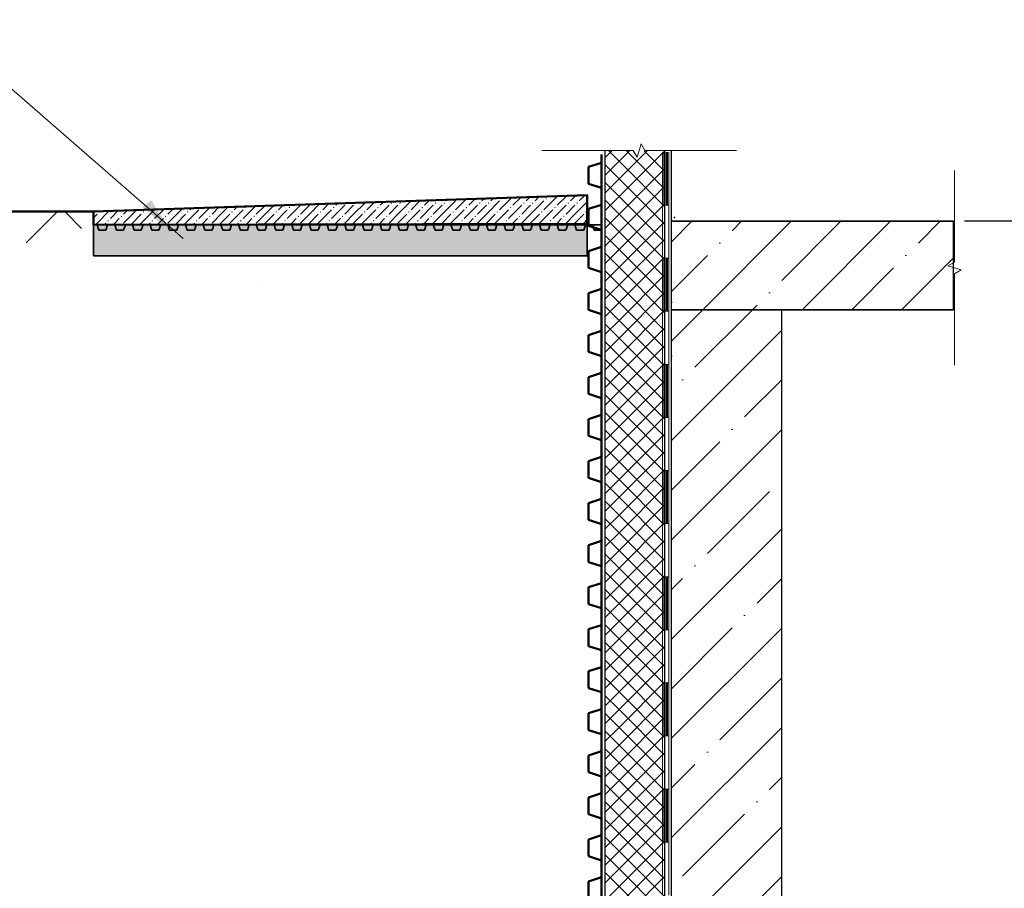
# Model space of a CAD drawing. Header units: millimetres. Extents: x 349531 to 1063351, y -131924 to 96186.
# Tile 41 of 230: x 492260 to 496711, y -72007 to -68080. Entities that reach past the tile are written whole.
import ezdxf

# ---------------------------------------------------------------- set-up
doc = ezdxf.new("R2010")
doc.units = ezdxf.units.MM
for name, color, linetype, lineweight in [('Standard', 7, 'Continuous', 25), ('ЖБ Перекрытие верхний уровень', 7, 'Continuous', 25), ('Общий01', 7, 'Continuous', 13), ('РАЗМЕРЫ', 1, 'Continuous', 9), ('Стена_ кирп кладка силик нес', 8, 'Continuous', 70), ('Фундаменты общие', 7, 'Continuous', 25)]:
    doc.layers.add(name, color=color, linetype=linetype, lineweight=lineweight)
doc.layers.add('ЖБ Стена верхний уровень', color=7, linetype='Continuous', lineweight=35, true_color=0x494949)
doc.layers.add('Стена наружная не несущая', color=7, linetype='Continuous', lineweight=35, true_color=0x2d2d2d)
doc.layers.add('Утеплитель стена', color=7, linetype='Continuous', true_color=0x8f8f8f)
pattern_1 = [(45, (1791.24, 113.9), (-224.5064, 224.5064), []), (45, (2015.74, 113.9), (-224.5064, 224.5064), [396.875, -79.375, 0, -79.375])]

msp = doc.modelspace()

# ---------------------------------------------------------------- hatches: boundary and pattern name
at = {"layer": 'Standard', "linetype": 'Continuous', "lineweight": 13, "transparency": 33554687}
msp.add_hatch(color=7, dxfattribs=at).paths.add_polyline_path([(492816.1, -68927.7), (492949.1, -69044.1), (492854, -68895.1)])
for points in [[(494240.1, -68892.1), (494239.9, -68892.3), (494239.7, -68892.1)], [(494436.6, -68889.1), (494439.9, -68885.8), (494443.1, -68889.1), (494439.9, -68892.3)], [(494636.6, -68889.1), (494639.9, -68885.8), (494643.1, -68889.1), (494639.9, -68892.3)], [(492616.6, -68949.1), (492619.8, -68945.9), (492620, -68945.9), (492623.1, -68949.1), (492619.9, -68952.3)], [(492816.6, -68949.1), (492819.9, -68945.8), (492823.1, -68949.1), (492819.9, -68952.3)], [(493016.6, -68949.1), (493019.9, -68945.8), (493023.1, -68949.1), (493019.9, -68952.3)], [(493216.6, -68949.1), (493219.9, -68945.8), (493223.1, -68949.1), (493219.9, -68952.3)], [(493276.6, -68929.1), (493279.9, -68925.8), (493283.1, -68929.1), (493279.9, -68932.3)], [(493416.6, -68949.1), (493419.9, -68945.8), (493423.1, -68949.1), (493419.9, -68952.3)], [(493476.6, -68929.1), (493479.9, -68925.8), (493483.1, -68929.1), (493479.9, -68932.3)], [(493616.6, -68949.1), (493619.9, -68945.8), (493623.1, -68949.1), (493619.9, -68952.3)], [(493676.6, -68929.1), (493679.9, -68925.8), (493683.1, -68929.1), (493679.9, -68932.3)], [(493736.6, -68909.1), (493736.9, -68908.8), (493742.7, -68908.6), (493743.1, -68909.1), (493739.9, -68912.3)], [(493776.6, -68909.1), (493778.3, -68907.4), (493781.4, -68907.3), (493783.1, -68909.1), (493779.9, -68912.3)], [(493816.6, -68949.1), (493819.9, -68945.8), (493823.1, -68949.1), (493819.9, -68952.3)], [(493876.6, -68929.1), (493879.9, -68925.8), (493883.1, -68929.1), (493879.9, -68932.3)], [(493936.6, -68909.1), (493939.9, -68905.8), (493943.1, -68909.1), (493939.9, -68912.3)], [(493976.6, -68909.1), (493979.9, -68905.8), (493983.1, -68909.1), (493979.9, -68912.3)], [(494016.6, -68949.1), (494019.9, -68945.8), (494023.1, -68949.1), (494019.9, -68952.3)], [(494076.6, -68929.1), (494079.9, -68925.8), (494083.1, -68929.1), (494079.9, -68932.3)], [(494136.6, -68909.1), (494139.9, -68905.8), (494143.1, -68909.1), (494139.9, -68912.3)], [(494176.6, -68909.1), (494179.9, -68905.8), (494183.1, -68909.1), (494179.9, -68912.3)], [(494216.6, -68949.1), (494219.9, -68945.8), (494223.1, -68949.1), (494219.9, -68952.3)], [(494276.6, -68929.1), (494279.9, -68925.8), (494283.1, -68929.1), (494279.9, -68932.3)], [(494336.6, -68909.1), (494339.9, -68905.8), (494343.1, -68909.1), (494339.9, -68912.3)], [(494376.6, -68909.1), (494379.9, -68905.8), (494383.1, -68909.1), (494379.9, -68912.3)], [(494416.6, -68949.1), (494419.9, -68945.8), (494423.1, -68949.1), (494419.9, -68952.3)], [(494476.6, -68929.1), (494479.9, -68925.8), (494483.1, -68929.1), (494479.9, -68932.3)], [(494536.6, -68909.1), (494539.9, -68905.8), (494543.1, -68909.1), (494539.9, -68912.3)], [(494576.6, -68909.1), (494579.9, -68905.8), (494583.1, -68909.1), (494579.9, -68912.3)], [(494616.6, -68949.1), (494619.9, -68945.8), (494623.1, -68949.1), (494619.9, -68952.3)], [(494676.6, -68929.1), (494679.9, -68925.8), (494683.1, -68929.1), (494679.9, -68932.3)], [(494736.6, -68909.1), (494739.9, -68905.8), (494743.1, -68909.1), (494739.9, -68912.3)], [(494776.6, -68909.1), (494779.9, -68905.8), (494783.1, -68909.1), (494779.9, -68912.3)], [(494816.6, -68949.1), (494819.9, -68945.8), (494823.1, -68949.1), (494819.9, -68952.3)], [(492656.6, -68989.1), (492659.9, -68985.8), (492663.1, -68989.1), (492659.9, -68992.3)], [(492716.6, -68969.1), (492719.9, -68965.8), (492723.1, -68969.1), (492719.9, -68972.3)], [(492856.6, -68989.1), (492859.9, -68985.8), (492863.1, -68989.1), (492859.9, -68992.3)], [(492916.6, -68969.1), (492919.9, -68965.8), (492923.1, -68969.1), (492919.9, -68972.3)], [(493056.6, -68989.1), (493059.9, -68985.8), (493063.1, -68989.1), (493059.9, -68992.3)], [(493116.6, -68969.1), (493119.9, -68965.8), (493123.1, -68969.1), (493119.9, -68972.3)], [(493256.6, -68989.1), (493259.9, -68985.8), (493263.1, -68989.1), (493259.9, -68992.3)], [(493316.6, -68969.1), (493319.9, -68965.8), (493323.1, -68969.1), (493319.9, -68972.3)], [(493456.6, -68989.1), (493459.9, -68985.8), (493463.1, -68989.1), (493459.9, -68992.3)], [(493516.6, -68969.1), (493519.9, -68965.8), (493523.1, -68969.1), (493519.9, -68972.3)], [(493656.6, -68989.1), (493659.9, -68985.8), (493663.1, -68989.1), (493659.9, -68992.3)], [(493716.6, -68969.1), (493719.9, -68965.8), (493723.1, -68969.1), (493719.9, -68972.3)], [(493856.6, -68989.1), (493859.9, -68985.8), (493863.1, -68989.1), (493859.9, -68992.3)], [(493916.6, -68969.1), (493919.9, -68965.8), (493923.1, -68969.1), (493919.9, -68972.3)], [(494056.6, -68989.1), (494059.9, -68985.8), (494063.1, -68989.1), (494059.9, -68992.3)], [(494116.6, -68969.1), (494119.9, -68965.8), (494123.1, -68969.1), (494119.9, -68972.3)], [(494256.6, -68989.1), (494259.9, -68985.8), (494263.1, -68989.1), (494259.9, -68992.3)], [(494316.6, -68969.1), (494319.9, -68965.8), (494323.1, -68969.1), (494319.9, -68972.3)], [(494456.6, -68989.1), (494459.9, -68985.8), (494463.1, -68989.1), (494459.9, -68992.3)], [(494516.6, -68969.1), (494519.9, -68965.8), (494523.1, -68969.1), (494519.9, -68972.3)], [(494656.6, -68989.1), (494659.9, -68985.8), (494663.1, -68989.1), (494659.9, -68992.3)], [(494716.6, -68969.1), (494719.9, -68965.8), (494723.1, -68969.1), (494719.9, -68972.3)], [(492719.1, -69006.6), (492719.9, -69005.8), (492720.6, -69006.6)], [(492919.5, -69006.2), (492919.9, -69005.8), (492920.2, -69006.2)], [(493353.4, -69264.4), (493351.6, -69266.2), (493350, -69264.5)]]:
    msp.add_hatch(color=7, dxfattribs=at).paths.add_polyline_path(points, flags=16)
at = {"layer": 'РАЗМЕРЫ', "transparency": 33554648}
h = msp.add_hatch(dxfattribs=at)
h.set_pattern_fill('ANSI35', color=1, scale=50)
h.set_pattern_definition(pattern_1)
h.paths.add_polyline_path([(496481.6, -69200.5), (496455.8, -69192.9), (496481.6, -69177.8), (496481.6, -68991.4), (495205.2, -68991.4), (495205.2, -69391.4), (496481.6, -69391.4)])
h = msp.add_hatch(dxfattribs=at)
h.set_pattern_fill('ANSI35', color=1, scale=50)
h.set_pattern_definition(pattern_1)
h.paths.add_polyline_path([(496485.8, -75118.1), (496485.8, -74875), (496482.3, -74871.4), (495705.2, -74871.4), (495205.2, -74871.4), (494905.2, -74871.4), (494705.2, -74871.4), (494705.2, -75654.4), (494722.3, -75671.4), (496485.8, -75671.4), (496485.8, -75644.8), (496485.8, -75397.2), (496515.8, -75386.7), (496455.8, -75376.2), (496485.8, -75365.6)])
h.paths.add_polyline_path([(495705.2, -69391.4), (495205.2, -69391.4), (495205.2, -73891), (495705.2, -73891)])
at = {"layer": 'Стена_ кирп кладка силик нес', "linetype": 'Continuous', "lineweight": 13, "transparency": 33554687}
msp.add_hatch(color=7, dxfattribs=at).paths.add_polyline_path([(492594.1, -69147.2), (494825.2, -69147.2), (494825.2, -69007.2), (492593.8, -69006.8)])

# ---------------------------------------------------------------- linework, layer by layer
at = {"layer": 'Standard', "color": 7, "linetype": 'Continuous', "lineweight": 13, "transparency": 33554687}
for p, q in [((491862.6, -68079.8), (492999.3, -69069.1)), ((495033.8, -68671.4), (494620.2, -68671.4)), ((495051.4, -68701.4), (495033.8, -68671.4)), ((495069, -68641.4), (495051.4, -68701.4)), ((495086.6, -68671.4), (495069, -68641.4)), ((495500.2, -68671.4), (495086.6, -68671.4)), ((496485.8, -68761.7), (496485.8, -69175.3)), ((492430.9, -68946.8), (492289.4, -69088.2)), ((496485.8, -69175.3), (496455.8, -69192.9)), ((496455.8, -69192.9), (496515.8, -69210.5)), ((496515.8, -69210.5), (496485.8, -69228.1)), ((496485.8, -69228.1), (496485.8, -69641.7))]:
    msp.add_line(p, q, dxfattribs=at)
at = {"layer": 'Standard', "color": 7, "linetype": 'Continuous', "lineweight": 18, "transparency": 33554687}
for p, q in [((495165.4, -68678.1), (495165.4, -69158.1)), ((495171.4, -68678.1), (495171.4, -68918.1)), ((495177.4, -68678.1), (495177.4, -68918.1)), ((495183.4, -68678.1), (495183.4, -68918.1)), ((495189.4, -68678.1), (495189.4, -68918.1)), ((495195.4, -68678.1), (495195.4, -69158.1)), ((495165.4, -68918.1), (495195.4, -68918.1)), ((495165.4, -69158.1), (495165.4, -69638.1)), ((495165.4, -69158.1), (495195.4, -69158.1)), ((495165.4, -69158.1), (495195.4, -69158.1)), ((495171.4, -69158.1), (495171.4, -69398.1)), ((495177.4, -69158.1), (495177.4, -69398.1)), ((495183.4, -69158.1), (495183.4, -69398.1)), ((495189.4, -69158.1), (495189.4, -69398.1)), ((495195.4, -69158.1), (495195.4, -69638.1)), ((495165.4, -69398.1), (495195.4, -69398.1)), ((495165.4, -69638.1), (495165.4, -70118.1)), ((495165.4, -69638.1), (495195.4, -69638.1)), ((495165.4, -69638.1), (495195.4, -69638.1)), ((495171.4, -69638.1), (495171.4, -69878.1)), ((495177.4, -69638.1), (495177.4, -69878.1)), ((495183.4, -69638.1), (495183.4, -69878.1)), ((495189.4, -69638.1), (495189.4, -69878.1)), ((495195.4, -69638.1), (495195.4, -70118.1)), ((495165.4, -69878.1), (495195.4, -69878.1)), ((495165.4, -70118.1), (495165.4, -70598.1)), ((495165.4, -70118.1), (495195.4, -70118.1)), ((495165.4, -70118.1), (495195.4, -70118.1)), ((495171.4, -70118.1), (495171.4, -70358.1)), ((495177.4, -70118.1), (495177.4, -70358.1)), ((495183.4, -70118.1), (495183.4, -70358.1)), ((495189.4, -70118.1), (495189.4, -70358.1)), ((495195.4, -70118.1), (495195.4, -70598.1)), ((495165.4, -70358.1), (495195.4, -70358.1)), ((495165.4, -70598.1), (495165.4, -71078.1)), ((495165.4, -70598.1), (495195.4, -70598.1)), ((495165.4, -70598.1), (495195.4, -70598.1)), ((495171.4, -70598.1), (495171.4, -70838.1)), ((495177.4, -70598.1), (495177.4, -70838.1)), ((495183.4, -70598.1), (495183.4, -70838.1)), ((495189.4, -70598.1), (495189.4, -70838.1)), ((495195.4, -70598.1), (495195.4, -71078.1)), ((495165.4, -70838.1), (495195.4, -70838.1)), ((495165.4, -71078.1), (495165.4, -71558.1)), ((495165.4, -71078.1), (495195.4, -71078.1)), ((495165.4, -71078.1), (495195.4, -71078.1)), ((495171.4, -71078.1), (495171.4, -71318.1)), ((495177.4, -71078.1), (495177.4, -71318.1)), ((495183.4, -71078.1), (495183.4, -71318.1)), ((495189.4, -71078.1), (495189.4, -71318.1)), ((495195.4, -71078.1), (495195.4, -71558.1)), ((495165.4, -71318.1), (495195.4, -71318.1)), ((495165.4, -71558.1), (495165.4, -72038.1)), ((495165.4, -71558.1), (495195.4, -71558.1)), ((495165.4, -71558.1), (495195.4, -71558.1)), ((495171.4, -71558.1), (495171.4, -71798.1)), ((495177.4, -71558.1), (495177.4, -71798.1)), ((495183.4, -71558.1), (495183.4, -71798.1)), ((495189.4, -71558.1), (495189.4, -71798.1)), ((495195.4, -71558.1), (495195.4, -72038.1)), ((495165.4, -71798.1), (495195.4, -71798.1))]:
    msp.add_line(p, q, dxfattribs=at)
at = {"layer": 'Standard', "color": 7, "linetype": 'Continuous', "lineweight": 50, "transparency": 33554687}
for p, q in [((494890.9, -68688.6), (494890.9, -72488.6)), ((494890.9, -68688.6), (494890.9, -68726.6)), ((494890.9, -68726.6), (494830.9, -68745.6)), ((494830.9, -68745.6), (494830.9, -68821.6)), ((494830.9, -68821.6), (494890.9, -68840.6)), ((494890.9, -68840.6), (494890.9, -68916.6)), ((494890.9, -68916.6), (494830.9, -68935.6)), ((494830.9, -68935.6), (494830.9, -69011.6)), ((494830.9, -69011.6), (494890.9, -69030.6)), ((494890.9, -69030.6), (494890.9, -69106.6)), ((494890.9, -69106.6), (494830.9, -69125.6)), ((494830.9, -69125.6), (494830.9, -69201.6)), ((494830.9, -69201.6), (494890.9, -69220.6)), ((494890.9, -69220.6), (494890.9, -69296.6)), ((494890.9, -69296.6), (494830.9, -69315.6)), ((494830.9, -69315.6), (494830.9, -69391.6)), ((494830.9, -69391.6), (494890.9, -69410.6)), ((494890.9, -69410.6), (494890.9, -69486.6)), ((494890.9, -69486.6), (494830.9, -69505.6)), ((494830.9, -69505.6), (494830.9, -69581.6)), ((494830.9, -69581.6), (494890.9, -69600.6)), ((494890.9, -69600.6), (494890.9, -69676.6)), ((494890.9, -69676.6), (494830.9, -69695.6)), ((494830.9, -69695.6), (494830.9, -69771.6)), ((494830.9, -69771.6), (494890.9, -69790.6)), ((494890.9, -69790.6), (494890.9, -69866.6)), ((494890.9, -69866.6), (494830.9, -69885.6)), ((494830.9, -69885.6), (494830.9, -69961.6)), ((494830.9, -69961.6), (494890.9, -69980.6)), ((494890.9, -69980.6), (494890.9, -70056.6)), ((494890.9, -70056.6), (494830.9, -70075.6)), ((494830.9, -70075.6), (494830.9, -70151.6)), ((494830.9, -70151.6), (494890.9, -70170.6)), ((494890.9, -70170.6), (494890.9, -70246.6)), ((494890.9, -70246.6), (494830.9, -70265.6)), ((494830.9, -70265.6), (494830.9, -70341.6)), ((494830.9, -70341.6), (494890.9, -70360.6)), ((494890.9, -70360.6), (494890.9, -70436.6)), ((494890.9, -70436.6), (494830.9, -70455.6)), ((494830.9, -70455.6), (494830.9, -70531.6)), ((494830.9, -70531.6), (494890.9, -70550.6)), ((494890.9, -70550.6), (494890.9, -70626.6)), ((494890.9, -70626.6), (494830.9, -70645.6)), ((494830.9, -70645.6), (494830.9, -70721.6)), ((494830.9, -70721.6), (494890.9, -70740.6)), ((494890.9, -70740.6), (494890.9, -70816.6)), ((494890.9, -70816.6), (494830.9, -70835.6)), ((494830.9, -70835.6), (494830.9, -70911.6)), ((494830.9, -70911.6), (494890.9, -70930.6)), ((494890.9, -70930.6), (494890.9, -71006.6)), ((494890.9, -71006.6), (494830.9, -71025.6)), ((494830.9, -71025.6), (494830.9, -71101.6)), ((494830.9, -71101.6), (494890.9, -71120.6)), ((494890.9, -71120.6), (494890.9, -71196.6)), ((494890.9, -71196.6), (494830.9, -71215.6)), ((494830.9, -71215.6), (494830.9, -71291.6)), ((494830.9, -71291.6), (494890.9, -71310.6)), ((494890.9, -71310.6), (494890.9, -71386.6)), ((494890.9, -71386.6), (494830.9, -71405.6)), ((494830.9, -71405.6), (494830.9, -71481.6)), ((494830.9, -71481.6), (494890.9, -71500.6)), ((494890.9, -71500.6), (494890.9, -71576.6)), ((494890.9, -71576.6), (494830.9, -71595.6)), ((494830.9, -71595.6), (494830.9, -71671.6)), ((494830.9, -71671.6), (494890.9, -71690.6)), ((494890.9, -71690.6), (494890.9, -71766.6)), ((494890.9, -71766.6), (494830.9, -71785.6)), ((494830.9, -71785.6), (494830.9, -71861.6)), ((494830.9, -71861.6), (494890.9, -71880.6)), ((494890.9, -71880.6), (494890.9, -71956.6)), ((494890.9, -71956.6), (494830.9, -71975.6)), ((494830.9, -71975.6), (494830.9, -72051.6))]:
    msp.add_line(p, q, dxfattribs=at)
at = {"layer": 'Standard', "color": 253, "linetype": 'Continuous', "lineweight": 13, "true_color": 0xababab, "transparency": 33554687}
for p, q in [((493905.8, -68903.2), (493889.9, -68919.1)), ((493969.9, -68959.1), (494029.9, -68899.1)), ((494071.3, -68897.7), (494029.9, -68939.1)), ((494112.6, -68896.3), (494089.9, -68919.1)), ((494149.9, -68899.1), (494154, -68894.9)), ((494169.9, -68959.1), (494229.9, -68899.1)), ((494195.4, -68893.6), (494189.9, -68899.1)), ((494278.1, -68890.8), (494229.9, -68939.1)), ((494319.5, -68889.4), (494289.9, -68919.1)), ((494349.9, -68899.1), (494360.9, -68888.1)), ((494369.9, -68959.1), (494429.9, -68899.1)), ((494402.2, -68886.7), (494389.9, -68899.1)), ((494485, -68883.9), (494429.9, -68939.1)), ((494526.4, -68882.6), (494489.9, -68919.1)), ((494549.9, -68899.1), (494567.7, -68881.2)), ((494569.9, -68959.1), (494629.9, -68899.1)), ((494609.1, -68879.8), (494589.9, -68899.1)), ((494689.9, -68879.1), (494629.9, -68939.1)), ((494650.5, -68878.4), (494649.9, -68879.1)), ((494733.2, -68875.7), (494689.9, -68919.1)), ((494749.9, -68899.1), (494769.9, -68879.1)), ((494769.9, -68879.1), (494774.6, -68874.3)), ((494816, -68872.9), (494789.9, -68899.1)), ((492609.9, -68999.1), (492664.5, -68944.4)), ((492705.9, -68943.1), (492669.9, -68979.1)), ((492747.3, -68941.7), (492729.9, -68959.1)), ((492769.9, -68959.1), (492788.6, -68940.3)), ((492809.9, -68999.1), (492869.9, -68939.1)), ((492830, -68938.9), (492829.9, -68939.1)), ((492912.8, -68936.2), (492869.9, -68979.1)), ((492954.1, -68934.8), (492929.9, -68959.1)), ((492969.9, -68959.1), (492995.5, -68933.4)), ((493009.9, -68999.1), (493069.9, -68939.1)), ((493036.9, -68932.1), (493029.9, -68939.1)), ((493119.6, -68929.3), (493069.9, -68979.1)), ((493161, -68927.9), (493129.9, -68959.1)), ((493169.9, -68959.1), (493202.4, -68926.6)), ((493209.9, -68999.1), (493269.9, -68939.1)), ((493243.8, -68925.2), (493229.9, -68939.1)), ((493326.5, -68922.4), (493269.9, -68979.1)), ((493367.9, -68921.1), (493329.9, -68959.1)), ((493369.9, -68959.1), (493409.3, -68919.7)), ((493409.9, -68999.1), (493469.9, -68939.1)), ((493450.6, -68918.3), (493429.9, -68939.1)), ((493529.9, -68919.1), (493469.9, -68979.1)), ((493492, -68916.9), (493489.9, -68919.1)), ((493569.9, -68919.1), (493529.9, -68959.1)), ((493569.9, -68959.1), (493616.1, -68912.8)), ((493609.9, -68999.1), (493669.9, -68939.1)), ((493657.5, -68911.4), (493629.9, -68939.1)), ((493729.9, -68919.1), (493669.9, -68979.1)), ((493698.9, -68910.1), (493689.9, -68919.1)), ((493769.9, -68919.1), (493729.9, -68959.1)), ((493769.9, -68959.1), (493823, -68905.9)), ((493809.9, -68999.1), (493869.9, -68939.1)), ((493864.4, -68904.6), (493829.9, -68939.1)), ((493929.9, -68919.1), (493869.9, -68979.1)), ((493969.9, -68919.1), (493929.9, -68959.1)), ((494009.9, -68999.1), (494069.9, -68939.1)), ((494129.9, -68919.1), (494069.9, -68979.1)), ((494169.9, -68919.1), (494129.9, -68959.1)), ((494209.9, -68999.1), (494269.9, -68939.1)), ((494329.9, -68919.1), (494269.9, -68979.1)), ((494369.9, -68919.1), (494329.9, -68959.1)), ((494409.9, -68999.1), (494469.9, -68939.1)), ((494529.9, -68919.1), (494469.9, -68979.1)), ((494569.9, -68919.1), (494529.9, -68959.1)), ((494609.9, -68999.1), (494669.9, -68939.1)), ((494729.9, -68919.1), (494669.9, -68979.1)), ((494769.9, -68919.1), (494729.9, -68959.1)), ((494769.9, -68959.1), (494825.2, -68903.7)), ((492609.9, -68959.1), (492593.8, -68975.1)), ((492689.9, -68999.1), (492709.9, -68979.1)), ((492769.9, -68959.1), (492729.9, -68999.1)), ((492809.9, -68959.1), (492769.9, -68999.1)), ((492889.9, -68999.1), (492909.9, -68979.1)), ((492969.9, -68959.1), (492929.9, -68999.1)), ((493009.9, -68959.1), (492969.9, -68999.1)), ((493089.9, -68999.1), (493109.9, -68979.1)), ((493169.9, -68959.1), (493129.9, -68999.1)), ((493209.9, -68959.1), (493169.9, -68999.1)), ((493289.9, -68999.1), (493309.9, -68979.1)), ((493369.9, -68959.1), (493329.9, -68999.1)), ((493409.9, -68959.1), (493369.9, -68999.1)), ((493489.9, -68999.1), (493509.9, -68979.1)), ((493569.9, -68959.1), (493529.9, -68999.1)), ((493609.9, -68959.1), (493569.9, -68999.1)), ((493689.9, -68999.1), (493709.9, -68979.1)), ((493769.9, -68959.1), (493729.9, -68999.1)), ((493809.9, -68959.1), (493769.9, -68999.1)), ((493889.9, -68999.1), (493909.9, -68979.1)), ((493969.9, -68959.1), (493929.9, -68999.1)), ((494009.9, -68959.1), (493969.9, -68999.1)), ((494089.9, -68999.1), (494109.9, -68979.1)), ((494169.9, -68959.1), (494129.9, -68999.1)), ((494209.9, -68959.1), (494169.9, -68999.1)), ((494289.9, -68999.1), (494309.9, -68979.1)), ((494369.9, -68959.1), (494329.9, -68999.1)), ((494409.9, -68959.1), (494369.9, -68999.1)), ((494489.9, -68999.1), (494509.9, -68979.1)), ((494569.9, -68959.1), (494529.9, -68999.1)), ((494609.9, -68959.1), (494569.9, -68999.1)), ((494689.9, -68999.1), (494709.9, -68979.1)), ((494769.9, -68959.1), (494729.9, -68999.1)), ((494809.9, -68959.1), (494769.9, -68999.1)), ((494809.9, -68999.1), (494825.2, -68983.7)), ((492609.9, -68999.1), (492602.2, -69006.8)), ((492649.9, -68999.1), (492642.2, -69006.7)), ((492682.3, -69006.6), (492689.9, -68999.1)), ((492769.9, -68999.1), (492762.5, -69006.5)), ((492809.9, -68999.1), (492802.5, -69006.4)), ((492849.9, -68999.1), (492842.6, -69006.3)), ((492882.7, -69006.3), (492889.9, -68999.1)), ((492969.9, -68999.1), (492962.8, -69006.1)), ((493009.9, -68999.1), (493002.9, -69006)), ((493049.9, -68999.1), (493043, -69006)), ((493083.1, -69005.9), (493089.9, -68999.1)), ((493169.9, -68999.1), (493163.2, -69005.7)), ((493209.9, -68999.1), (493203.3, -69005.7)), ((493249.9, -68999.1), (493243.4, -69005.6)), ((493283.4, -69005.5), (493289.9, -68999.1)), ((493369.9, -68999.1), (493363.6, -69005.4)), ((493409.9, -68999.1), (493403.7, -69005.3)), ((493449.9, -68999.1), (493443.7, -69005.2)), ((493483.8, -69005.1), (493489.9, -68999.1)), ((493569.9, -68999.1), (493564, -69005)), ((493609.9, -68999.1), (493604, -69004.9)), ((493649.9, -68999.1), (493644.1, -69004.8)), ((493684.2, -69004.8), (493689.9, -68999.1)), ((493769.9, -68999.1), (493764.3, -69004.6)), ((493809.9, -68999.1), (493804.4, -69004.5)), ((493849.9, -68999.1), (493844.5, -69004.5)), ((493884.6, -69004.4), (493889.9, -68999.1)), ((493969.9, -68999.1), (493964.7, -69004.2)), ((494009.9, -68999.1), (494004.8, -69004.2)), ((494049.9, -68999.1), (494044.8, -69004.1)), ((494084.9, -69004), (494089.9, -68999.1)), ((494169.9, -68999.1), (494165.1, -69003.9)), ((494209.9, -68999.1), (494205.1, -69003.8)), ((494249.9, -68999.1), (494245.2, -69003.7)), ((494285.3, -69003.6), (494289.9, -68999.1)), ((494369.9, -68999.1), (494365.4, -69003.5)), ((494409.9, -68999.1), (494405.5, -69003.4)), ((494449.9, -68999.1), (494445.6, -69003.3)), ((494485.7, -69003.3), (494489.9, -68999.1)), ((494569.9, -68999.1), (494565.8, -69003.1)), ((494609.9, -68999.1), (494605.9, -69003.1)), ((494649.9, -68999.1), (494646, -69003)), ((494686, -69002.9), (494689.9, -68999.1)), ((494769.9, -68999.1), (494766.2, -69002.8)), ((494809.9, -68999.1), (494806.3, -69002.7))]:
    msp.add_line(p, q, dxfattribs=at)
at = {"layer": 'Standard', "color": 7, "linetype": 'Continuous', "lineweight": 35, "transparency": 33554687}
for p, q in [((492593.8, -69006.8), (494193.8, -69007.1)), ((492593.8, -69006.8), (492609.8, -69006.8)), ((492609.8, -69006.8), (492617.8, -69030.8)), ((492617.8, -69030.8), (492649.8, -69030.8)), ((492649.8, -69030.8), (492657.8, -69006.8)), ((492657.8, -69006.8), (492689.8, -69006.8)), ((492689.8, -69006.8), (492697.8, -69030.8)), ((492697.8, -69030.8), (492729.8, -69030.8)), ((492729.8, -69030.8), (492737.8, -69006.8)), ((492737.8, -69006.8), (492769.8, -69006.8)), ((492769.8, -69006.8), (492777.8, -69030.8)), ((492777.8, -69030.8), (492809.8, -69030.8)), ((492809.8, -69030.8), (492817.8, -69006.8)), ((492817.8, -69006.8), (492849.8, -69006.8)), ((492849.8, -69006.8), (492857.8, -69030.8)), ((492857.8, -69030.8), (492889.8, -69030.8)), ((492889.8, -69030.8), (492897.8, -69006.8)), ((492897.8, -69006.8), (492929.8, -69006.8)), ((492929.8, -69006.8), (492937.8, -69030.8)), ((492937.8, -69030.8), (492969.8, -69030.8)), ((492969.8, -69030.8), (492977.8, -69006.9)), ((492977.8, -69006.9), (493009.8, -69006.9)), ((493009.8, -69006.9), (493017.8, -69030.9)), ((493017.8, -69030.9), (493049.8, -69030.9)), ((493049.8, -69030.9), (493057.8, -69006.9)), ((493057.8, -69006.9), (493089.8, -69006.9)), ((493089.8, -69006.9), (493097.8, -69030.9)), ((493097.8, -69030.9), (493129.8, -69030.9)), ((493129.8, -69030.9), (493137.8, -69006.9)), ((493137.8, -69006.9), (493169.8, -69006.9)), ((493169.8, -69006.9), (493177.8, -69030.9)), ((493177.8, -69030.9), (493209.8, -69030.9)), ((493209.8, -69030.9), (493217.8, -69006.9)), ((493217.8, -69006.9), (493249.8, -69006.9)), ((493249.8, -69006.9), (493257.8, -69030.9)), ((493257.8, -69030.9), (493289.8, -69030.9)), ((493289.8, -69030.9), (493297.8, -69006.9)), ((493297.8, -69006.9), (493329.8, -69006.9)), ((493329.8, -69006.9), (493337.8, -69030.9)), ((493337.8, -69030.9), (493369.8, -69030.9)), ((493369.8, -69030.9), (493377.8, -69006.9)), ((493377.8, -69006.9), (493409.8, -69006.9)), ((493409.8, -69006.9), (493417.8, -69030.9)), ((493417.8, -69030.9), (493449.8, -69030.9)), ((493449.8, -69030.9), (493457.8, -69006.9)), ((493457.8, -69006.9), (493489.8, -69006.9)), ((493489.8, -69006.9), (493497.8, -69030.9)), ((493497.8, -69030.9), (493529.8, -69030.9)), ((493529.8, -69030.9), (493537.8, -69006.9)), ((493537.8, -69006.9), (493569.8, -69007)), ((493569.8, -69007), (493577.8, -69031)), ((493577.8, -69031), (493609.8, -69031)), ((493609.8, -69031), (493617.8, -69007)), ((493617.8, -69007), (493649.8, -69007)), ((493649.8, -69007), (493657.8, -69031)), ((493657.8, -69031), (493689.8, -69031)), ((493689.8, -69031), (493697.8, -69007)), ((493697.8, -69007), (493729.8, -69007)), ((493729.8, -69007), (493737.8, -69031)), ((493737.8, -69031), (493769.8, -69031)), ((493769.8, -69031), (493777.8, -69007)), ((493777.8, -69007), (493809.8, -69007)), ((493809.8, -69007), (493817.8, -69031)), ((493817.8, -69031), (493849.8, -69031)), ((493849.8, -69031), (493857.8, -69007)), ((493857.8, -69007), (493889.8, -69007)), ((493889.8, -69007), (493897.8, -69031)), ((493897.8, -69031), (493929.8, -69031)), ((493929.8, -69031), (493937.8, -69007)), ((493937.8, -69007), (493969.8, -69007)), ((493969.8, -69007), (493977.8, -69031)), ((493977.8, -69031), (494009.8, -69031)), ((494009.8, -69031), (494017.8, -69007)), ((494017.8, -69007), (494049.8, -69007)), ((494049.8, -69007), (494057.8, -69031)), ((494057.8, -69031), (494089.8, -69031)), ((494089.8, -69031), (494097.8, -69007)), ((494097.8, -69007), (494129.8, -69007)), ((494129.8, -69007), (494137.8, -69031)), ((494137.8, -69031), (494169.8, -69031.1)), ((494169.8, -69031.1), (494177.8, -69007.1)), ((494177.8, -69007.1), (494193.8, -69007.1)), ((494193.8, -69007.1), (494890.9, -69007.2)), ((494193.8, -69007.1), (494209.8, -69007.1)), ((494209.8, -69007.1), (494217.8, -69031.1)), ((494217.8, -69031.1), (494249.8, -69031.1)), ((494249.8, -69031.1), (494257.8, -69007.1)), ((494257.8, -69007.1), (494289.8, -69007.1)), ((494289.8, -69007.1), (494297.8, -69031.1)), ((494297.8, -69031.1), (494329.8, -69031.1)), ((494329.8, -69031.1), (494337.8, -69007.1)), ((494337.8, -69007.1), (494369.8, -69007.1)), ((494369.8, -69007.1), (494377.8, -69031.1)), ((494377.8, -69031.1), (494409.8, -69031.1)), ((494409.8, -69031.1), (494417.8, -69007.1)), ((494417.8, -69007.1), (494449.8, -69007.1)), ((494449.8, -69007.1), (494457.8, -69031.1)), ((494457.8, -69031.1), (494489.8, -69031.1)), ((494489.8, -69031.1), (494497.8, -69007.1)), ((494497.8, -69007.1), (494529.8, -69007.1)), ((494529.8, -69007.1), (494537.8, -69031.1)), ((494537.8, -69031.1), (494569.8, -69031.1)), ((494569.8, -69031.1), (494577.8, -69007.1)), ((494577.8, -69007.1), (494609.8, -69007.1)), ((494609.8, -69007.1), (494617.8, -69031.1)), ((494617.8, -69031.1), (494649.8, -69031.1)), ((494649.8, -69031.1), (494657.8, -69007.1)), ((494657.8, -69007.1), (494689.8, -69007.1)), ((494689.8, -69007.1), (494697.8, -69031.1)), ((494697.8, -69031.1), (494729.8, -69031.1)), ((494729.8, -69031.1), (494737.8, -69007.1)), ((494737.8, -69007.1), (494769.8, -69007.2)), ((494769.8, -69007.2), (494777.8, -69031.2)), ((494777.8, -69031.2), (494809.8, -69031.2)), ((494809.8, -69031.2), (494817.8, -69007.2)), ((494817.8, -69007.2), (494849.8, -69007.2)), ((494849.8, -69007.2), (494857.8, -69031.2)), ((494857.8, -69031.2), (494889.8, -69031.2)), ((494889.8, -69031.2), (494890.9, -69027.9))]:
    msp.add_line(p, q, dxfattribs=at)
at = {"layer": 'Standard', "color": 251, "linetype": 'Continuous', "lineweight": -3, "true_color": 0x656565, "transparency": 33554687}
msp.add_lwpolyline([(497223, -68991.4), (497214.5, -68991.4), (497214.5, -68991.4), (497214.5, -68991.4), (497214.5, -68991.4), (497214.5, -68991.4), (497214.5, -68991.4), (497214.5, -68991.4), (497214.5, -68991.4), (497214.5, -68991.4), (497214.5, -68991.4), (497146.3, -68991.4), (497146.3, -68991.4), (496531.6, -68991.4)], dxfattribs=at)
at = {"layer": 'ЖБ Перекрытие верхний уровень', "color": 7, "linetype": 'Continuous', "lineweight": 35, "transparency": 33554687}
for p, q in [((495705.2, -68991.4), (495205.2, -68991.4)), ((496481.6, -68991.4), (495705.2, -68991.4)), ((495705.2, -69391.4), (496481.6, -69391.4))]:
    msp.add_line(p, q, dxfattribs=at)
at = {"layer": 'ЖБ Перекрытие верхний уровень', "color": 251, "linetype": 'Continuous', "lineweight": 18, "true_color": 0x494949, "transparency": 33554687}
msp.add_line((495205.2, -69354.4), (495209.9, -69359.1), dxfattribs=at)
at = {"layer": 'ЖБ Стена верхний уровень', "color": 251, "linetype": 'Continuous', "lineweight": 18, "true_color": 0x494949, "transparency": 33554687}
msp.add_line((495205.2, -69603.7), (495209.9, -69599.1), dxfattribs=at)
at = {"layer": 'Общий01', "color": 7, "linetype": 'Continuous', "lineweight": 50, "transparency": 33554687}
msp.add_line((492593.8, -68946.8), (490953.8, -68946.8), dxfattribs=at)
at = {"layer": 'РАЗМЕРЫ', "color": 1, "lineweight": 30}
for points in [[(495205.2, -69391.4), (496481.6, -69391.4), (496481.6, -68991.4), (495205.2, -68991.4)], [(495705.2, -69391.4), (495205.2, -69391.4), (495205.2, -74871.4), (495705.2, -74871.4)]]:
    msp.add_lwpolyline(points, close=True, dxfattribs=at)
at = {"layer": 'Стена наружная не несущая', "color": 250, "linetype": 'Continuous', "lineweight": 25, "true_color": 0x2d2d2d, "transparency": 33554687}
for p, q in [((495205.2, -68671.4), (495205.2, -68991.4)), ((495205.2, -68991.4), (495705.2, -68991.4))]:
    msp.add_line(p, q, dxfattribs=at)
at = {"layer": 'Стена наружная не несущая', "color": 47, "linetype": 'Continuous', "lineweight": 18, "true_color": 0x8c6e32, "transparency": 33554687}
msp.add_circle((495219.9, -68974.1), 1.5, dxfattribs=at)
at = {"layer": 'Стена_ кирп кладка силик нес', "color": 253, "linetype": 'Continuous', "lineweight": 13, "true_color": 0xababab, "transparency": 33554687}
for p, q in [((492463.9, -68946.8), (492539.9, -69023.1)), ((493418, -69147.2), (493419.9, -69149.1)), ((494418, -69147.2), (494419.9, -69149.1))]:
    msp.add_line(p, q, dxfattribs=at)
at = {"layer": 'Утеплитель стена', "color": 253, "linetype": 'Continuous', "lineweight": -3, "true_color": 0xa0a0a0, "transparency": 33554687}
for p, q in [((494905.2, -68672.6), (494905.2, -74841.4)), ((495175.2, -68672.6), (495175.2, -74699.4))]:
    msp.add_line(p, q, dxfattribs=at)
at = {"layer": 'Утеплитель стена', "color": 252, "linetype": 'Continuous', "lineweight": 18, "true_color": 0x8f8f8f, "transparency": 33554687}
for p, q in [((494905.2, -68703.7), (494936.3, -68672.6)), ((494923.4, -68672.6), (494969.9, -68719.1)), ((494969.9, -68719.1), (495016.3, -68672.6)), ((494969.9, -68799.1), (495096.3, -68672.6)), ((494969.9, -68879.1), (495175.2, -68673.7)), ((495003.4, -68672.6), (495175.2, -68844.4)), ((495083.4, -68672.6), (495175.2, -68764.4)), ((494905.2, -68783.7), (494969.9, -68719.1)), ((494969.9, -68719.1), (495175.2, -68924.4)), ((494905.2, -68734.4), (494969.9, -68799.1)), ((494969.9, -68959.1), (495175.2, -68753.7)), ((494905.2, -68863.7), (494969.9, -68799.1)), ((494969.9, -68799.1), (495175.2, -69004.4)), ((494905.2, -68814.4), (494969.9, -68879.1)), ((494969.9, -69039.1), (495175.2, -68833.7)), ((494905.2, -68943.7), (494969.9, -68879.1)), ((494905.2, -68894.4), (494969.9, -68959.1)), ((494969.9, -68879.1), (495175.2, -69084.4)), ((494969.9, -69119.1), (495175.2, -68913.7)), ((494905.2, -69023.7), (494969.9, -68959.1)), ((494905.2, -68974.4), (494969.9, -69039.1)), ((494969.9, -68959.1), (495175.2, -69164.4)), ((494969.9, -69199.1), (495175.2, -68993.7)), ((494905.2, -69103.7), (494969.9, -69039.1)), ((494905.2, -69054.4), (494969.9, -69119.1)), ((494969.9, -69039.1), (495129.9, -69199.1)), ((495049.9, -69199.1), (495175.2, -69073.7)), ((494905.2, -69183.7), (494969.9, -69119.1)), ((494969.9, -69119.1), (495049.9, -69199.1)), ((494905.2, -69134.4), (494969.9, -69199.1)), ((495129.9, -69199.1), (495175.2, -69153.7)), ((494905.2, -69263.7), (494969.9, -69199.1)), ((494905.2, -69214.4), (494969.9, -69279.1)), ((494969.9, -69279.1), (495049.9, -69199.1)), ((494969.9, -69359.1), (495129.9, -69199.1)), ((494969.9, -69199.1), (495175.2, -69404.4)), ((495049.9, -69199.1), (495175.2, -69324.4)), ((495129.9, -69199.1), (495175.2, -69244.4)), ((494969.9, -69439.1), (495175.2, -69233.7)), ((494905.2, -69343.7), (494969.9, -69279.1)), ((494905.2, -69294.4), (494969.9, -69359.1)), ((494969.9, -69279.1), (495175.2, -69484.4)), ((494969.9, -69519.1), (495175.2, -69313.7)), ((494905.2, -69423.7), (494969.9, -69359.1)), ((494905.2, -69374.4), (494969.9, -69439.1)), ((494969.9, -69359.1), (495175.2, -69564.4)), ((494969.9, -69599.1), (495175.2, -69393.7)), ((494905.2, -69503.7), (494969.9, -69439.1)), ((494905.2, -69454.4), (494969.9, -69519.1)), ((494969.9, -69439.1), (495175.2, -69644.4)), ((494969.9, -69679.1), (495175.2, -69473.7)), ((494905.2, -69583.7), (494969.9, -69519.1)), ((494969.9, -69519.1), (495175.2, -69724.4)), ((494905.2, -69534.4), (494969.9, -69599.1)), ((494969.9, -69759.1), (495175.2, -69553.7)), ((494905.2, -69663.7), (494969.9, -69599.1)), ((494905.2, -69614.4), (494969.9, -69679.1)), ((494969.9, -69599.1), (495175.2, -69804.4)), ((494969.9, -69839.1), (495175.2, -69633.7)), ((494905.2, -69743.7), (494969.9, -69679.1)), ((494905.2, -69694.4), (494969.9, -69759.1)), ((494969.9, -69679.1), (495175.2, -69884.4)), ((494969.9, -69919.1), (495175.2, -69713.7)), ((494905.2, -69823.7), (494969.9, -69759.1)), ((494905.2, -69774.4), (494969.9, -69839.1)), ((494969.9, -69759.1), (495175.2, -69964.4)), ((494969.9, -69999.1), (495175.2, -69793.7)), ((494905.2, -69903.7), (494969.9, -69839.1)), ((494905.2, -69854.4), (494969.9, -69919.1)), ((494969.9, -69839.1), (495129.9, -69999.1)), ((495049.9, -69999.1), (495175.2, -69873.7)), ((494905.2, -69983.7), (494969.9, -69919.1)), ((494969.9, -69919.1), (495049.9, -69999.1)), ((494905.2, -69934.4), (494969.9, -69999.1)), ((495129.9, -69999.1), (495175.2, -69953.7)), ((494905.2, -70063.7), (494969.9, -69999.1)), ((494905.2, -70014.4), (494969.9, -70079.1)), ((494969.9, -70079.1), (495049.9, -69999.1)), ((494969.9, -70159.1), (495129.9, -69999.1)), ((494969.9, -69999.1), (495175.2, -70204.4)), ((495049.9, -69999.1), (495175.2, -70124.4)), ((495129.9, -69999.1), (495175.2, -70044.4)), ((494969.9, -70239.1), (495175.2, -70033.7)), ((494905.2, -70143.7), (494969.9, -70079.1)), ((494905.2, -70094.4), (494969.9, -70159.1)), ((494969.9, -70079.1), (495175.2, -70284.4)), ((494969.9, -70319.1), (495175.2, -70113.7)), ((494905.2, -70223.7), (494969.9, -70159.1)), ((494905.2, -70174.4), (494969.9, -70239.1)), ((494969.9, -70159.1), (495175.2, -70364.4)), ((494969.9, -70399.1), (495175.2, -70193.7)), ((494905.2, -70303.7), (494969.9, -70239.1)), ((494905.2, -70254.4), (494969.9, -70319.1)), ((494969.9, -70239.1), (495175.2, -70444.4)), ((494969.9, -70479.1), (495175.2, -70273.7)), ((494905.2, -70383.7), (494969.9, -70319.1)), ((494969.9, -70319.1), (495175.2, -70524.4)), ((494905.2, -70334.4), (494969.9, -70399.1)), ((494969.9, -70559.1), (495175.2, -70353.7)), ((494905.2, -70463.7), (494969.9, -70399.1)), ((494905.2, -70414.4), (494969.9, -70479.1)), ((494969.9, -70399.1), (495175.2, -70604.4)), ((494969.9, -70639.1), (495175.2, -70433.7)), ((494905.2, -70543.7), (494969.9, -70479.1)), ((494905.2, -70494.4), (494969.9, -70559.1)), ((494969.9, -70479.1), (495175.2, -70684.4)), ((494969.9, -70719.1), (495175.2, -70513.7)), ((494905.2, -70623.7), (494969.9, -70559.1)), ((494905.2, -70574.4), (494969.9, -70639.1)), ((494969.9, -70559.1), (495175.2, -70764.4)), ((494969.9, -70799.1), (495175.2, -70593.7)), ((494905.2, -70703.7), (494969.9, -70639.1)), ((494969.9, -70639.1), (495129.9, -70799.1)), ((494905.2, -70654.4), (494969.9, -70719.1)), ((495049.9, -70799.1), (495175.2, -70673.7)), ((494905.2, -70783.7), (494969.9, -70719.1)), ((494969.9, -70719.1), (495049.9, -70799.1)), ((494905.2, -70734.4), (494969.9, -70799.1)), ((495129.9, -70799.1), (495175.2, -70753.7)), ((494905.2, -70863.7), (494969.9, -70799.1)), ((494905.2, -70814.4), (494969.9, -70879.1)), ((494969.9, -70879.1), (495049.9, -70799.1)), ((494969.9, -70959.1), (495129.9, -70799.1)), ((494969.9, -70799.1), (495175.2, -71004.4)), ((495049.9, -70799.1), (495175.2, -70924.4)), ((495129.9, -70799.1), (495175.2, -70844.4)), ((494969.9, -71039.1), (495175.2, -70833.7)), ((494905.2, -70943.7), (494969.9, -70879.1)), ((494905.2, -70894.4), (494969.9, -70959.1)), ((494969.9, -70879.1), (495175.2, -71084.4)), ((494969.9, -71119.1), (495175.2, -70913.7)), ((494905.2, -71023.7), (494969.9, -70959.1)), ((494905.2, -70974.4), (494969.9, -71039.1)), ((494969.9, -70959.1), (495175.2, -71164.4)), ((494969.9, -71199.1), (495175.2, -70993.7)), ((494905.2, -71103.7), (494969.9, -71039.1)), ((494969.9, -71039.1), (495175.2, -71244.4)), ((494905.2, -71054.4), (494969.9, -71119.1)), ((494969.9, -71279.1), (495175.2, -71073.7)), ((494905.2, -71183.7), (494969.9, -71119.1)), ((494969.9, -71119.1), (495175.2, -71324.4)), ((494905.2, -71134.4), (494969.9, -71199.1)), ((494969.9, -71359.1), (495175.2, -71153.7)), ((494905.2, -71263.7), (494969.9, -71199.1)), ((494905.2, -71214.4), (494969.9, -71279.1)), ((494969.9, -71199.1), (495175.2, -71404.4)), ((494969.9, -71439.1), (495175.2, -71233.7)), ((494905.2, -71343.7), (494969.9, -71279.1)), ((494905.2, -71294.4), (494969.9, -71359.1)), ((494969.9, -71279.1), (495175.2, -71484.4)), ((494969.9, -71519.1), (495175.2, -71313.7)), ((494905.2, -71423.7), (494969.9, -71359.1)), ((494905.2, -71374.4), (494969.9, -71439.1)), ((494969.9, -71359.1), (495175.2, -71564.4)), ((494969.9, -71599.1), (495175.2, -71393.7)), ((494905.2, -71503.7), (494969.9, -71439.1)), ((494969.9, -71439.1), (495129.9, -71599.1)), ((494905.2, -71454.4), (494969.9, -71519.1)), ((495049.9, -71599.1), (495175.2, -71473.7)), ((494905.2, -71583.7), (494969.9, -71519.1)), ((494969.9, -71519.1), (495049.9, -71599.1)), ((494905.2, -71534.4), (494969.9, -71599.1)), ((495129.9, -71599.1), (495175.2, -71553.7)), ((494905.2, -71663.7), (494969.9, -71599.1)), ((494905.2, -71614.4), (494969.9, -71679.1)), ((494969.9, -71679.1), (495049.9, -71599.1)), ((494969.9, -71759.1), (495129.9, -71599.1)), ((494969.9, -71599.1), (495175.2, -71804.4)), ((495049.9, -71599.1), (495175.2, -71724.4)), ((495129.9, -71599.1), (495175.2, -71644.4)), ((494969.9, -71839.1), (495175.2, -71633.7)), ((494905.2, -71743.7), (494969.9, -71679.1)), ((494905.2, -71694.4), (494969.9, -71759.1)), ((494969.9, -71679.1), (495175.2, -71884.4)), ((494969.9, -71919.1), (495175.2, -71713.7)), ((494905.2, -71823.7), (494969.9, -71759.1)), ((494905.2, -71774.4), (494969.9, -71839.1)), ((494969.9, -71759.1), (495175.2, -71964.4)), ((494969.9, -71999.1), (495175.2, -71793.7)), ((494905.2, -71903.7), (494969.9, -71839.1)), ((494969.9, -71839.1), (495175.2, -72044.4)), ((494905.2, -71854.4), (494969.9, -71919.1)), ((494969.9, -72079.1), (495175.2, -71873.7)), ((494905.2, -71983.7), (494969.9, -71919.1)), ((494969.9, -71919.1), (495175.2, -72124.4)), ((494905.2, -71934.4), (494969.9, -71999.1)), ((494969.9, -72159.1), (495175.2, -71953.7)), ((494905.2, -72063.7), (494969.9, -71999.1)), ((494969.9, -71999.1), (495175.2, -72204.4))]:
    msp.add_line(p, q, dxfattribs=at)
at = {"layer": 'Фундаменты общие', "color": 7, "linetype": 'Continuous', "lineweight": 50, "transparency": 33554687}
msp.add_lwpolyline([(492593.8, -69006.8), (494825.2, -69002.6), (494825.2, -68872.6), (492593.8, -68946.8), (492593.8, -69006.8)], dxfattribs=at)
at = {"layer": 'Фундаменты общие', "color": 7, "linetype": 'Continuous', "lineweight": 35, "transparency": 33554687}
msp.add_lwpolyline([(492594.1, -69147.2), (494825.2, -69147.2), (494825.2, -69007.2), (492593.8, -69006.8), (492594.1, -69147.2)], dxfattribs=at)

doc.saveas('drawing.dxf')
